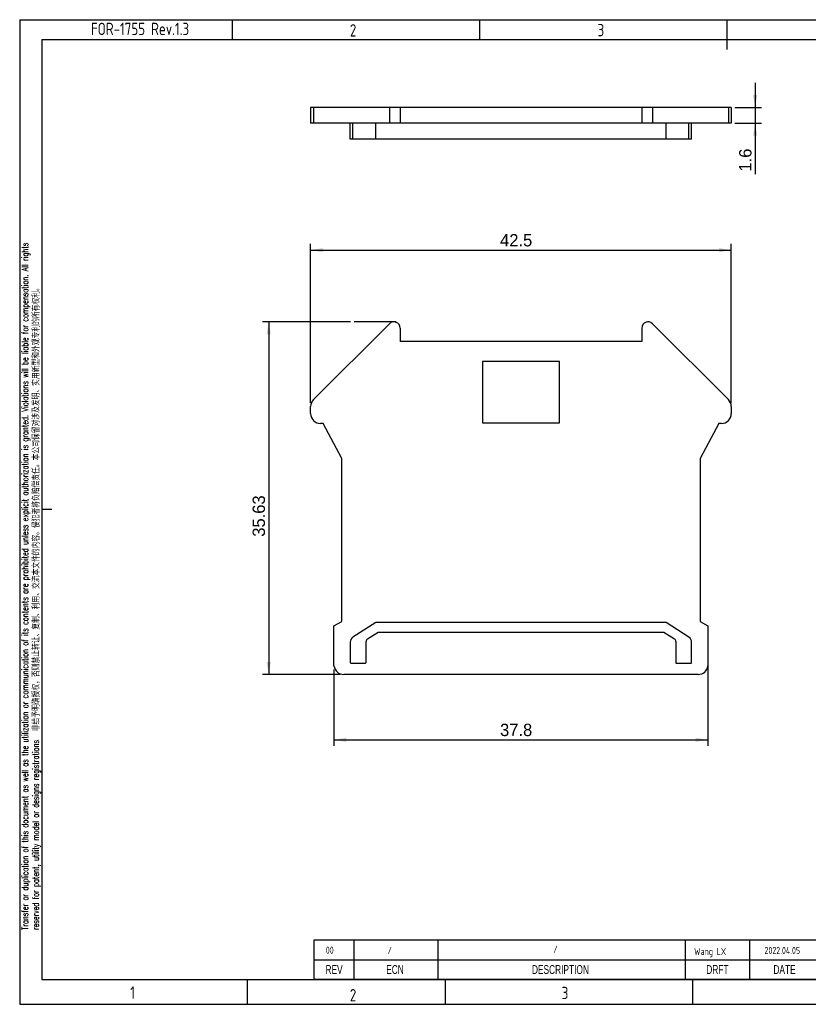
# Model space of a CAD drawing. Header units: millimetres. Extents: x 6 to 292, y 5 to 204.
# Tile 1 of 9: x 6 to 165, y 5 to 204. Entities that reach past the tile are written whole.
import ezdxf
from ezdxf.entities.mleader import LeaderData, LeaderLine
from ezdxf.enums import TextEntityAlignment as Align
from ezdxf.math import Vec2, Vec3

# ---------------------------------------------------------------- set-up
doc = ezdxf.new("R2010")
doc.units = ezdxf.units.MM
for name, color, linetype in [('Default', 7, 'Continuous'), ('TEXT', 7, 'Continuous'), ('可见', 7, 'Continuous'), ('图框', 7, 'Continuous'), ('尺寸层', 7, 'Continuous'), ('相切', 7, 'Continuous'), ('细实线', 7, 'Continuous'), ('轮廓线', 7, 'Continuous')]:
    doc.layers.add(name, color=color, linetype=linetype)
doc.styles.add('SEACAD_Solid_Edge_ANSI', font='seans.ttf', dxfattribs={"width": 0.8})
doc.dimstyles.new('DEGSON', dxfattribs={"dimtxt": 2.5, "dimasz": 2.5, "dimexe": 1.25, "dimexo": 0.75, "dimgap": 0.75, "dimtad": 1, "dimdsep": 46, "dimtxsty": 'SEACAD_Solid_Edge_ANSI', "dimblk1": '_SE_FILLED', "dimblk2": '_SE_FILLED', "dimsah": 1, "dimcen": 1.25, "dimadec": 1, "dimazin": 0, "dimtfac": 0.7, "dimtdec": 3, "dimtmove": 0, "dimatfit": 3, "dimfxl": 1, "dimtolj": 1, "dimarcsym": 0})

# ---------------------------------------------------------------- blocks, each defined once
blk = doc.blocks.new('SE')
at = {"layer": '可见', "color": 7, "linetype": 'Continuous'}
for p, q in [((80.23, 142.56), (64.89, 127.22)), ((82.4, 141.66), (82.4, 138.93)), ((131.2, 141.66), (131.2, 138.93)), ((148.72, 127.22), (133.38, 142.56)), ((131.2, 138.93), (82.4, 138.93)), ((99, 134.93), (99, 122.53)), ((114.6, 134.93), (99, 134.93)), ((114.6, 122.53), (114.6, 134.93)), ((64.3, 124.38), (64.3, 125.81)), ((149.3, 125.81), (149.3, 124.38)), ((66.8, 122.38), (66.3, 122.38)), ((70.6, 115.28), (66.8, 122.38)), ((99, 122.53), (114.6, 122.53)), ((146.8, 122.38), (143, 115.28)), ((147.3, 122.38), (146.8, 122.38)), ((70.6, 82.38), (70.6, 115.28)), ((143, 115.28), (143, 82.38)), ((69, 81.51), (70.6, 82.38)), ((77.47, 82.18), (72.85, 79.18)), ((136.14, 82.18), (77.47, 82.18)), ((140.76, 79.18), (136.14, 82.18)), ((143, 82.38), (144.6, 81.52)), ((69, 73.42), (69, 81.51)), ((75.79, 78.84), (77.93, 80.18)), ((77.93, 80.18), (135.68, 80.18)), ((135.68, 80.18), (137.82, 78.84)), ((144.6, 81.52), (144.6, 73.39)), ((72.3, 78.18), (72.3, 74.08)), ((75.5, 74.08), (75.5, 78.33)), ((138.1, 78.33), (138.1, 74.08)), ((141.3, 74.08), (141.3, 78.18)), ((72.4, 73.98), (75.4, 73.98)), ((138.2, 73.98), (141.2, 73.98)), ((142.62, 71.67), (70.99, 71.67))]:
    blk.add_line(p, q, dxfattribs=at)
for centre, radius, start, end in [((81.13, 141.66), 1.27, 0, 135), ((132.48, 141.66), 1.27, 45, 180), ((66.3, 125.81), 2, 135, 180), ((147.3, 125.81), 2, 0, 45), ((66.3, 124.38), 2, 180, 270), ((147.3, 124.38), 2, 270, 0), ((73.5, 78.18), 1.2, 123.0122, 180), ((76.1, 78.33), 0.6, 122.1135, 180), ((137.5, 78.33), 0.6, 0, 57.8865), ((140.1, 78.18), 1.2, 0, 56.9878), ((72.4, 74.08), 0.1, 180, 270), ((75.4, 74.08), 0.1, 270, 360), ((138.2, 74.08), 0.1, 180, 270), ((141.2, 74.08), 0.1, 270, 0), ((70.99, 73.67), 2, 187.3737, 270), ((142.62, 73.67), 2, 270, 351.8904)]:
    blk.add_arc(centre, radius, start, end, dxfattribs=at)
blk = doc.blocks.new('SE1')
at = {"layer": '可见', "color": 7, "linetype": 'Continuous'}
for p, q in [((64.3, 186.26), (64.3, 183.06)), ((64.89, 186.26), (64.3, 186.26)), ((80.23, 186.26), (64.89, 186.26)), ((82.4, 186.26), (80.23, 186.26)), ((82.4, 186.26), (82.4, 183.06)), ((131.2, 186.26), (82.4, 186.26)), ((131.2, 186.26), (131.2, 183.06)), ((133.38, 186.26), (131.2, 186.26)), ((148.72, 186.26), (133.38, 186.26)), ((149.3, 186.26), (148.72, 186.26)), ((149.3, 186.26), (149.3, 183.06)), ((64.89, 183.06), (64.3, 183.06)), ((80.23, 183.06), (64.89, 183.06)), ((72.3, 179.86), (72.3, 183.06)), ((77.47, 179.86), (77.47, 183.06)), ((82.4, 183.06), (80.23, 183.06)), ((131.2, 183.06), (82.4, 183.06)), ((133.38, 183.06), (131.2, 183.06)), ((148.72, 183.06), (133.38, 183.06)), ((136.14, 179.86), (136.14, 183.06)), ((141.3, 179.86), (141.3, 183.06)), ((149.3, 183.06), (148.72, 183.06)), ((72.85, 179.86), (72.3, 179.86)), ((77.47, 179.86), (72.85, 179.86)), ((136.14, 179.86), (77.47, 179.86)), ((140.76, 179.86), (136.14, 179.86)), ((141.3, 179.86), (140.76, 179.86))]:
    blk.add_line(p, q, dxfattribs=at)
at = {"layer": '相切', "color": 7, "linetype": 'Continuous'}
for p, q in [((64.89, 186.26), (64.89, 183.06)), ((80.23, 186.26), (80.23, 183.06)), ((133.38, 186.26), (133.38, 183.06)), ((148.72, 186.26), (148.72, 183.06)), ((72.85, 179.86), (72.85, 183.06)), ((140.76, 179.86), (140.76, 183.06))]:
    blk.add_line(p, q, dxfattribs=at)
blk = doc.blocks.new('DMBLK3')
at = {"layer": '尺寸层', "linetype": 'Continuous', "transparency": 16777216}
for points in [[(55.4, 140.43), (56.24, 140.43), (55.82, 142.93)], [(55.4, 74.17), (55.82, 71.67), (56.24, 74.17)]]:
    blk.add_hatch(color=7, dxfattribs=at).paths.add_polyline_path(points)
at = {"layer": '尺寸层', "color": 7, "linetype": 'Continuous', "transparency": 16777216}
for p, q in [((72.36, 142.93), (54.57, 142.93)), ((55.82, 142.93), (55.82, 71.67)), ((70.24, 71.67), (54.57, 71.67))]:
    blk.add_line(p, q, dxfattribs=at)
at = {"layer": '尺寸层', "color": 7, "linetype": 'Continuous', "transparency": 16777216, "style": 'SEACAD_Solid_Edge_ANSI'}
blk.add_text('35.63', height=2.5, rotation=90, dxfattribs=at).set_placement((52.57, 99.5), align=Align.TOP_LEFT)
blk = doc.blocks.new('_SE_FILLED')
at = {"color": 0}
blk.add_line((0, 0), (-1, 0), dxfattribs=at)
blk.add_solid([(0, 0), (-1, -0.1665), (-1, 0.1665), (0, 0)], dxfattribs=at)
blk = doc.blocks.new('GDimGGroup')
at = {"layer": '尺寸层', "linetype": 'Continuous'}
for points in [[(71.5, 58.04), (71.5, 58.87), (69, 58.46)], [(142.1, 58.04), (144.6, 58.46), (142.1, 58.87)]]:
    blk.add_hatch(color=7, dxfattribs=at).paths.add_polyline_path(points)
at = {"layer": '尺寸层', "color": 7, "linetype": 'Continuous'}
for p, q in [((144.6, 80.77), (144.6, 57.21)), ((69, 72.67), (69, 57.21)), ((69, 58.46), (144.6, 58.46))]:
    blk.add_line(p, q, dxfattribs=at)
at = {"layer": '尺寸层', "color": 7, "linetype": 'Continuous', "style": 'SEACAD_Solid_Edge_ANSI'}
blk.add_text('37.8', height=2.5, dxfattribs=at).set_placement((102.58, 61.71), align=Align.TOP_LEFT)
blk = doc.blocks.new('DMBLK4')
at = {"layer": '尺寸层', "linetype": 'Continuous', "transparency": 16777216}
for points in [[(154.55, 188.76), (153.72, 188.76), (154.14, 186.26)], [(154.55, 180.56), (154.14, 183.06), (153.72, 180.56)]]:
    blk.add_hatch(color=7, dxfattribs=at).paths.add_polyline_path(points)
at = {"layer": '尺寸层', "color": 7, "linetype": 'Continuous', "transparency": 16777216}
for p, q in [((154.14, 191.26), (154.14, 172.8)), ((150.05, 186.26), (155.39, 186.26)), ((150.05, 183.06), (155.39, 183.06))]:
    blk.add_line(p, q, dxfattribs=at)
at = {"layer": '尺寸层', "color": 7, "linetype": 'Continuous', "transparency": 16777216, "style": 'SEACAD_Solid_Edge_ANSI'}
blk.add_text('1.6', height=2.5, rotation=90, dxfattribs=at).set_placement((150.89, 173.3), align=Align.TOP_LEFT)
blk = doc.blocks.new('GDimGGroup1')
at = {"layer": '尺寸层', "linetype": 'Continuous'}
for points in [[(66.8, 157.84), (64.3, 157.43), (66.8, 157.01)], [(146.8, 157.84), (146.8, 157.01), (149.3, 157.43)]]:
    blk.add_hatch(color=7, dxfattribs=at).paths.add_polyline_path(points)
at = {"layer": '尺寸层', "color": 7, "linetype": 'Continuous'}
for p, q in [((64.3, 126.56), (64.3, 158.68)), ((64.3, 157.43), (149.3, 157.43)), ((149.3, 126.56), (149.3, 158.68))]:
    blk.add_line(p, q, dxfattribs=at)
at = {"layer": '尺寸层', "color": 7, "linetype": 'Continuous', "style": 'SEACAD_Solid_Edge_ANSI'}
blk.add_text('42.5', height=2.5, dxfattribs=at).set_placement((102.58, 160.68), align=Align.TOP_LEFT)
blk = doc.blocks.new('SE8')
at = {"layer": '细实线', "color": 7, "linetype": 'Continuous'}
for p, q in [((73, 18), (73, 14)), ((90, 18), (90, 14)), ((140, 18), (140, 14)), ((153, 18), (153, 14)), ((65, 14), (167, 14)), ((73, 14), (73, 10)), ((90, 14), (90, 10)), ((140, 14), (140, 10)), ((153, 14), (153, 10))]:
    blk.add_line(p, q, dxfattribs=at)
blk.add_lwpolyline([(65, 10), (65, 18), (167, 18), (167, 10), (65, 10)], dxfattribs=at)
at = {"layer": '细实线', "color": 7, "linetype": 'Continuous', "style": 'SEACAD_Solid_Edge_ANSI', "width": 0.7}
for s, p in [('REV', (67.3, 12.93)), ('ECN', (79.57, 12.93)), ('DESCRIPTION', (109.02, 12.93)), ('DRFT', (144.26, 12.93)), ('DATE', (157.82, 12.93))]:
    blk.add_text(s, height=1.8, dxfattribs=at).set_placement(p, align=Align.TOP_LEFT)
blk = doc.blocks.new('_Dot')
at = {"color": 0, "linetype": 'ByBlock', "lineweight": -2}
blk.add_line((-0.5, 0), (-1, 0), dxfattribs=at)
at = {"color": 0, "linetype": 'ByBlock', "const_width": 0.5}
blk.add_lwpolyline([(-0.25, 0, 1), (0.25, 0, 1)], format="xyb", close=True, dxfattribs=at)
blk = doc.blocks.new('A4-drawing_frame')
at = {"layer": '细实线', "color": 7, "linetype": 'Continuous'}
for p, q in [((-286.5, 199), (0, 199)), ((-286.5, 199), (-286.5, 0)), ((-243.5, 195), (-243.5, 199)), ((-193.5, 195), (-193.5, 199)), ((-143.6, 199), (-143.6, 193)), ((-280.03, 100), (-282.03, 100)), ((-240.5, 5), (-240.5, 0)), ((-200.5, 5), (-200.5, 0)), ((-150.5, 5), (-150.5, 0)), ((-286.5, 0), (0, 0))]:
    blk.add_line(p, q, dxfattribs=at)
at = {"layer": '轮廓线', "color": 7, "linetype": 'Continuous'}
for p, q in [((-282, 195), (-282, 5)), ((-282, 195), (-5, 195)), ((-282, 5), (-5, 5))]:
    blk.add_line(p, q, dxfattribs=at)
at = {"layer": 'TEXT', "char_height": 2.5, "attachment_point": 8, "style": 'SEACAD_Solid_Edge_ANSI'}
for s, insert, width in [('{\\fSolid Edge ANSI|b0||i0||c0|p34;\\C7;\\H2.5;\\W0.8;FOR-1755 Rev.1.3}', (-262.18, 195.89), 31.3347), ('{\\fSolid Edge ANSI|b0||i0||c0|p34;\\C7;\\H2.5;\\W0.8;2}', (-219.13, 195.59), 1.8836), ('{\\fSolid Edge ANSI|b0||i0||c0|p34;\\C7;\\H2.5;\\W0.8;3}', (-169.04, 195.64), 1.8836), ('{\\fSolid Edge ANSI|b0||i0||c0|p34;\\C7;\\H2.5;\\W0.8;1}', (-263.68, 1.13), 1.8836), ('{\\fSolid Edge ANSI|b0||i0||c0|p34;\\C7;\\H2.5;\\W0.8;2}', (-219.13, 0.59), 1.8836), ('{\\fSolid Edge ANSI|b0||i0||c0|p34;\\C7;\\H2.5;\\W0.8;3}', (-176.29, 1.04), 1.8836)]:
    blk.add_mtext(s, dxfattribs=dict(at, insert=insert, width=width))
at = {"layer": 'TEXT', "insert": (-286.1, 15), "char_height": 1.3, "width": 171.2178, "attachment_point": 1, "rotation": 90, "style": 'SEACAD_Solid_Edge_ANSI'}
blk.add_mtext('{\\fromans|b0||i0||c0|p34;\\C7;\\H1.3;\\W0.752;Transfer or duplication of this document as well as the utilization or communication of its contents are prohibited unless explicit authorization is granted. Violations will be liable for compensation. All rights      \\P}{\\fromans|b0||i0||c0|p34;\\C7;\\H1.3;\\W0.752;reserved for patent, utility model or designs registrations}{\\fSolid Edge ANSI|b0||i0||c0|p34;\\C7;\\H1.3;\\W0.752;.}{\\fSolid Edge ANSI|b0||i0||c0|p34;\\C7;\\H1.3;\\W0.752;  非给予明确授权，否则禁止转让、复制、利用、交流本文件的内容。侵犯者将负赔偿责任。本公司保留对涉及发明、实用新型和外观专利的所有权利。}', dxfattribs=at)

msp = doc.modelspace()

# ---------------------------------------------------------------- linework, layer by layer
at = {"layer": '尺寸层', "color": 7, "linetype": 'Continuous'}
msp.add_line((81.553, 142.934), (73.106, 142.934), dxfattribs=at)

# ---------------------------------------------------------------- block references
at = {"layer": '图框', "color": 7}
msp.add_blockref('A4-drawing_frame', (292, 5), dxfattribs=at)
at = {"layer": '尺寸层'}
for name in ['SE1', 'GDimGGroup1', 'SE', 'GDimGGroup']:
    msp.add_blockref(name, (0, 0), dxfattribs=at)
at = {"layer": '细实线'}
msp.add_blockref('SE8', (0, 0), dxfattribs=at)

# ---------------------------------------------------------------- dimensions: what is measured, and where the dimension line sits
at = {"layer": '尺寸层', "color": 7, "linetype": 'Continuous'}
dim = msp.add_linear_dim(base=(154.137, 186.263), p1=(149.305, 186.263), p2=(149.305, 183.063), angle=270, text='\\A1;<>', dimstyle='DEGSON', override={"dimlfac": 0.5}, dxfattribs=at)
dim.commit()
dim.dimension.update_dxf_attribs({"geometry": 'DMBLK4', "text_midpoint": (154.137, 179.846), "dimtype": 161})
dim = msp.add_linear_dim(base=(55.82, 71.674), p1=(81.553, 142.934), p2=(70.986, 71.674), angle=90, text='\\A1;<>', dimstyle='DEGSON', dxfattribs=at)
dim.commit()
dim.dimension.update_dxf_attribs({"geometry": 'DMBLK3', "text_midpoint": (55.82, 104.921), "dimtype": 160})

# ---------------------------------------------------------------- leaders
at = {"layer": 'Default', "color": 7, "linetype": 'Continuous'}
ml = msp.add_multileader_mtext('Standard', dxfattribs=at)
ml.set_content('{\\pxsm0.9;\\fSolid Edge ANSI|b0||i0||c0|p34;\\W0.7;00\\P}', color=7)
ml.set_leader_properties()
ml.set_arrow_properties(name='DOT')
ml.build(insert=Vec2(0, 0))
ml.multileader.update_dxf_attribs({"leader_type": 0, "dogleg_length": 0, "arrow_head_size": 1.44})
ctx = ml.context
ctx.base_point, ctx.char_height, ctx.arrow_head_size, ctx.landing_gap_size = Vec3(65.437, 15.939), 1.44, 1.44, 0.504
ctx.text_align_type = 1
ctx.mtext.insert, ctx.mtext.alignment = Vec3(68.162, 16.665), 2
ml = msp.add_multileader_mtext('Standard', dxfattribs=at)
ml.set_content('{\\pxsm0.9;\\fSolid Edge ANSI|b0||i0||c0|p34;\\W0.7;/\\P}', color=7)
ml.set_leader_properties()
ml.set_arrow_properties(name='DOT')
ml.build(insert=Vec2(0, 0))
ml.multileader.update_dxf_attribs({"leader_type": 0, "dogleg_length": 0, "arrow_head_size": 1.44})
ctx = ml.context
ctx.base_point, ctx.char_height, ctx.arrow_head_size, ctx.landing_gap_size = Vec3(78.117, 15.871), 1.44, 1.44, 0.504
ctx.text_align_type = 1
ctx.mtext.insert, ctx.mtext.alignment = Vec3(80.276, 16.593), 2
ml = msp.add_multileader_mtext('Standard', dxfattribs=at)
ml.set_content('{\\pxsm0.9;\\fSolid Edge ANSI|b0||i0||c0|p34;\\W0.7;/\\P}', color=7)
ml.set_leader_properties()
ml.set_arrow_properties(name='DOT')
ml.build(insert=Vec2(0, 0))
ml.multileader.update_dxf_attribs({"leader_type": 0, "dogleg_length": 0, "arrow_head_size": 1.44})
ctx = ml.context
ctx.base_point, ctx.char_height, ctx.arrow_head_size, ctx.landing_gap_size = Vec3(111.62, 16.115), 1.44, 1.44, 0.504
ctx.text_align_type = 1
ctx.mtext.insert, ctx.mtext.alignment = Vec3(113.778, 16.837), 2
ml = msp.add_multileader_mtext('Standard', dxfattribs=at)
ml.set_content('{\\pxsm0.9;\\fSolid Edge ANSI|b0||i0||c0|p34;\\W0.7;Wang LX\\P}', color=7)
ml.set_leader_properties()
ml.set_arrow_properties(name='DOT')
ml.build(insert=Vec2(0, 0))
ml.multileader.update_dxf_attribs({"leader_type": 0, "dogleg_length": 0, "arrow_head_size": 1.44})
ctx = ml.context
ctx.base_point, ctx.char_height, ctx.arrow_head_size, ctx.landing_gap_size = Vec3(140.545, 15.456), 1.44, 1.44, 0.504
ctx.text_align_type = 1
ctx.mtext.insert, ctx.mtext.alignment = Vec3(145.03, 16.394), 2
ml = msp.add_multileader_mtext('Standard', dxfattribs=at)
ml.set_content('{\\pxsm0.9;\\fSolid Edge ANSI|b0||i0||c0|p34;\\W0.7;2022.04.05\\P}', color=7)
ml.set_leader_properties()
ml.set_arrow_properties(name='DOT')
ml.build(insert=Vec2(0, 0))
ml.multileader.update_dxf_attribs({"leader_type": 0, "dogleg_length": 0, "arrow_head_size": 1.44})
ctx = ml.context
ctx.base_point, ctx.char_height, ctx.arrow_head_size, ctx.landing_gap_size = Vec3(154.255, 15.884), 1.44, 1.44, 0.504
ctx.text_align_type = 1
ctx.mtext.insert, ctx.mtext.alignment = Vec3(159.619, 16.611), 2

doc.saveas('drawing.dxf')
